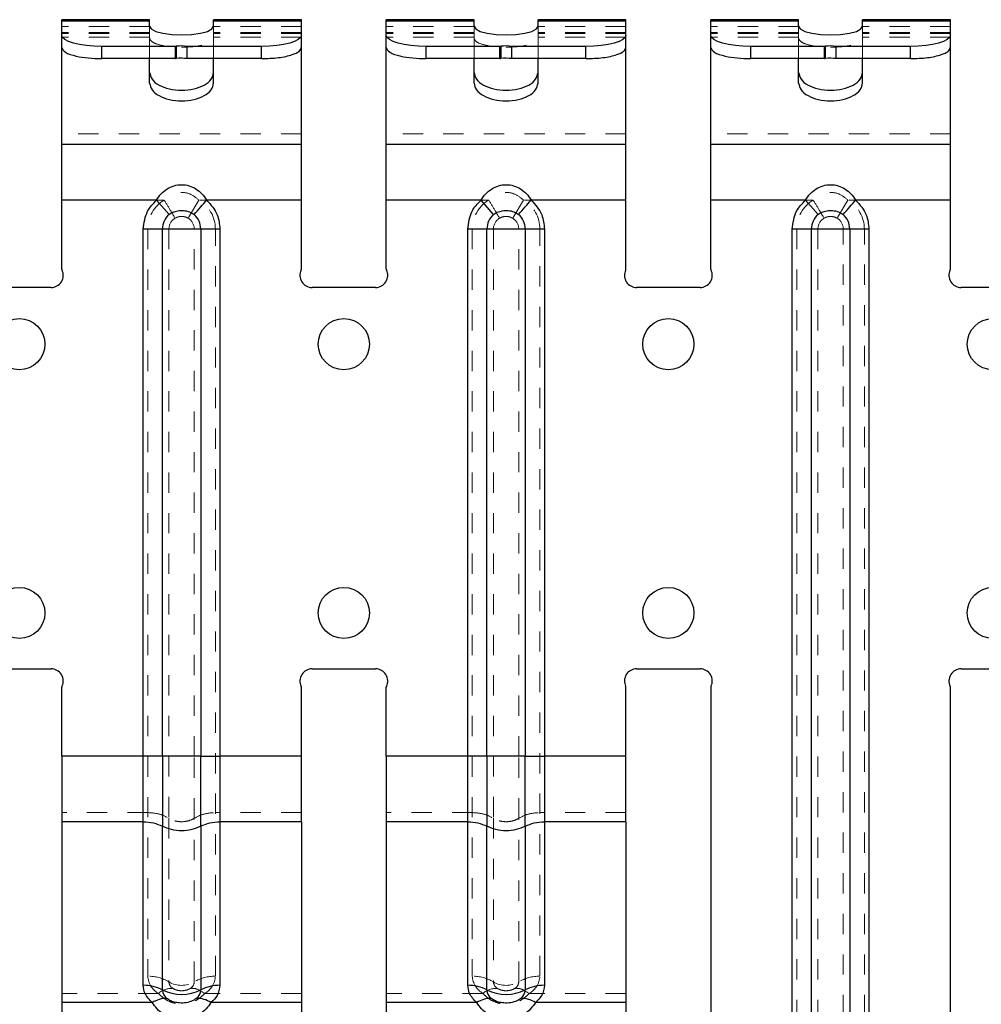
# Model space of a CAD drawing. Header units: inches. Extents: x 1687 to 2505, y -239 to -56.
# Tile 173 of 256: x 1833.86 to 1838.6, y -78.18 to -73.32. Entities that reach past the tile are written whole.
import ezdxf

# ---------------------------------------------------------------- set-up
doc = ezdxf.new("R2010")
doc.units = ezdxf.units.IN
doc.header["$LTSCALE"] = 0.5
doc.header["$MEASUREMENT"] = 0
doc.linetypes.add('HIDDEN', pattern=[0.225, 0.15, -0.075])
doc.layers.add('APP-M-S', color=30, linetype='Continuous')

msp = doc.modelspace()

# ---------------------------------------------------------------- linework, layer by layer
at = {"layer": 'APP-M-S', "linetype": 'Continuous', "lineweight": 25}
for p, q in [((1834.50403, -73.32425), (1834.07096, -73.32425)), ((1834.07096, -74.55383), (1834.07096, -73.32425)), ((1834.50403, -73.33188), (1834.07096, -73.33188)), ((1834.50403, -73.35626), (1834.50403, -73.32425)), ((1835.25206, -73.32425), (1834.81899, -73.32425)), ((1834.81899, -73.35626), (1834.81899, -73.32425)), ((1835.25206, -73.33188), (1834.81899, -73.33188)), ((1835.25206, -74.55383), (1835.25206, -73.32425)), ((1836.10403, -73.32425), (1835.67096, -73.32425)), ((1835.67096, -74.55383), (1835.67096, -73.32425)), ((1836.10403, -73.33188), (1835.67096, -73.33188)), ((1836.10403, -73.35626), (1836.10403, -73.32425)), ((1836.85206, -73.32425), (1836.41899, -73.32425)), ((1836.41899, -73.35626), (1836.41899, -73.32425)), ((1836.85206, -73.33188), (1836.41899, -73.33188)), ((1836.85206, -74.55383), (1836.85206, -73.32425)), ((1837.70403, -73.32425), (1837.27096, -73.32425)), ((1837.27096, -74.55383), (1837.27096, -73.32425)), ((1837.70403, -73.33188), (1837.27096, -73.33188)), ((1837.70403, -73.35626), (1837.70403, -73.32425)), ((1838.45206, -73.32425), (1838.01899, -73.32425)), ((1838.01899, -73.35626), (1838.01899, -73.32425)), ((1838.45206, -73.33188), (1838.01899, -73.33188)), ((1838.45206, -74.55383), (1838.45206, -73.32425)), ((1834.50403, -73.35626), (1834.51174, -73.36967)), ((1834.51174, -73.36967), (1834.53411, -73.38177)), ((1834.53411, -73.38177), (1834.56895, -73.39138)), ((1834.75408, -73.39138), (1834.78892, -73.38177)), ((1834.78892, -73.38177), (1834.81129, -73.36967)), ((1834.81129, -73.36967), (1834.81899, -73.35626)), ((1836.10403, -73.35626), (1836.11174, -73.36967)), ((1836.11174, -73.36967), (1836.13411, -73.38177)), ((1836.13411, -73.38177), (1836.16895, -73.39138)), ((1836.35408, -73.39138), (1836.38892, -73.38177)), ((1836.38892, -73.38177), (1836.41129, -73.36967)), ((1836.41129, -73.36967), (1836.41899, -73.35626)), ((1837.70403, -73.35626), (1837.71174, -73.36967)), ((1837.71174, -73.36967), (1837.73411, -73.38177)), ((1837.73411, -73.38177), (1837.76895, -73.39138)), ((1837.95408, -73.39138), (1837.98892, -73.38177)), ((1837.98892, -73.38177), (1838.01129, -73.36967)), ((1838.01129, -73.36967), (1838.01899, -73.35626)), ((1834.07474, -73.41207), (1834.07096, -73.40149)), ((1834.08595, -73.42225), (1834.07474, -73.41207)), ((1834.10414, -73.43163), (1834.08595, -73.42225)), ((1834.12862, -73.43986), (1834.10414, -73.43163)), ((1834.56895, -73.39138), (1834.61285, -73.39754)), ((1834.61285, -73.39754), (1834.66151, -73.39967)), ((1834.66151, -73.39967), (1834.71018, -73.39754)), ((1834.71018, -73.39754), (1834.75408, -73.39138)), ((1835.21889, -73.43163), (1835.19441, -73.43986)), ((1835.23708, -73.42225), (1835.21889, -73.43163)), ((1835.24828, -73.41207), (1835.23708, -73.42225)), ((1835.25206, -73.40149), (1835.24828, -73.41207)), ((1835.67474, -73.41207), (1835.67096, -73.40149)), ((1835.68595, -73.42225), (1835.67474, -73.41207)), ((1835.70414, -73.43163), (1835.68595, -73.42225)), ((1835.72862, -73.43986), (1835.70414, -73.43163)), ((1836.16895, -73.39138), (1836.21285, -73.39754)), ((1836.21285, -73.39754), (1836.26151, -73.39967)), ((1836.26151, -73.39967), (1836.31018, -73.39754)), ((1836.31018, -73.39754), (1836.35408, -73.39138)), ((1836.81889, -73.43163), (1836.79441, -73.43986)), ((1836.83708, -73.42225), (1836.81889, -73.43163)), ((1836.84828, -73.41207), (1836.83708, -73.42225)), ((1836.85206, -73.40149), (1836.84828, -73.41207)), ((1837.27474, -73.41207), (1837.27096, -73.40149)), ((1837.28595, -73.42225), (1837.27474, -73.41207)), ((1837.30414, -73.43163), (1837.28595, -73.42225)), ((1837.32862, -73.43986), (1837.30414, -73.43163)), ((1837.76895, -73.39138), (1837.81285, -73.39754)), ((1837.81285, -73.39754), (1837.86151, -73.39967)), ((1837.86151, -73.39967), (1837.91018, -73.39754)), ((1837.91018, -73.39754), (1837.95408, -73.39138)), ((1838.41889, -73.43163), (1838.39441, -73.43986)), ((1838.43708, -73.42225), (1838.41889, -73.43163)), ((1838.44828, -73.41207), (1838.43708, -73.42225)), ((1838.45206, -73.40149), (1838.44828, -73.41207)), ((1834.15845, -73.4466), (1834.12862, -73.43986)), ((1834.19248, -73.45162), (1834.15845, -73.4466)), ((1834.22941, -73.45471), (1834.19248, -73.45162)), ((1834.26781, -73.45575), (1834.22941, -73.45471)), ((1834.26781, -73.5163), (1834.26781, -73.45575)), ((1834.631, -73.45575), (1834.26781, -73.45575)), ((1834.631, -73.5163), (1834.631, -73.45575)), ((1834.63536, -73.45547), (1834.63536, -73.51602)), ((1835.05521, -73.45575), (1834.68964, -73.45575)), ((1834.68964, -73.5163), (1834.68964, -73.45575)), ((1835.09362, -73.45471), (1835.05521, -73.45575)), ((1835.05521, -73.5163), (1835.05521, -73.45575)), ((1835.13055, -73.45162), (1835.09362, -73.45471)), ((1835.16458, -73.4466), (1835.13055, -73.45162)), ((1835.19441, -73.43986), (1835.16458, -73.4466)), ((1835.75845, -73.4466), (1835.72862, -73.43986)), ((1835.79248, -73.45162), (1835.75845, -73.4466)), ((1835.82941, -73.45471), (1835.79248, -73.45162)), ((1835.86781, -73.45575), (1835.82941, -73.45471)), ((1835.86781, -73.5163), (1835.86781, -73.45575)), ((1836.231, -73.45575), (1835.86781, -73.45575)), ((1836.231, -73.5163), (1836.231, -73.45575)), ((1836.23536, -73.45547), (1836.23536, -73.51602)), ((1836.65521, -73.45575), (1836.28964, -73.45575)), ((1836.28964, -73.5163), (1836.28964, -73.45575)), ((1836.69362, -73.45471), (1836.65521, -73.45575)), ((1836.65521, -73.5163), (1836.65521, -73.45575)), ((1836.73055, -73.45162), (1836.69362, -73.45471)), ((1836.76458, -73.4466), (1836.73055, -73.45162)), ((1836.79441, -73.43986), (1836.76458, -73.4466)), ((1837.35845, -73.4466), (1837.32862, -73.43986)), ((1837.39248, -73.45162), (1837.35845, -73.4466)), ((1837.42941, -73.45471), (1837.39248, -73.45162)), ((1837.46781, -73.45575), (1837.42941, -73.45471)), ((1837.46781, -73.5163), (1837.46781, -73.45575)), ((1837.831, -73.45575), (1837.46781, -73.45575)), ((1837.831, -73.5163), (1837.831, -73.45575)), ((1837.83536, -73.45547), (1837.83536, -73.51602)), ((1838.25521, -73.45575), (1837.88964, -73.45575)), ((1837.88964, -73.5163), (1837.88964, -73.45575)), ((1838.29362, -73.45471), (1838.25521, -73.45575)), ((1838.25521, -73.5163), (1838.25521, -73.45575)), ((1838.33055, -73.45162), (1838.29362, -73.45471)), ((1838.36458, -73.4466), (1838.33055, -73.45162)), ((1838.39441, -73.43986), (1838.36458, -73.4466)), ((1834.631, -73.5163), (1834.26781, -73.5163)), ((1834.50403, -73.6364), (1834.50403, -73.5163)), ((1835.05521, -73.5163), (1834.68964, -73.5163)), ((1834.81899, -73.6364), (1834.81899, -73.5163)), ((1836.231, -73.5163), (1835.86781, -73.5163)), ((1836.10403, -73.6364), (1836.10403, -73.5163)), ((1836.65521, -73.5163), (1836.28964, -73.5163)), ((1836.41899, -73.6364), (1836.41899, -73.5163)), ((1837.831, -73.5163), (1837.46781, -73.5163)), ((1837.70403, -73.6364), (1837.70403, -73.5163)), ((1838.25521, -73.5163), (1837.88964, -73.5163)), ((1838.01899, -73.6364), (1838.01899, -73.5163)), ((1835.25206, -73.93911), (1834.07096, -73.93911)), ((1836.85206, -73.93911), (1835.67096, -73.93911)), ((1838.45206, -73.93911), (1837.27096, -73.93911)), ((1834.53797, -74.21328), (1834.07096, -74.21328)), ((1834.59974, -74.28478), (1834.53797, -74.21328)), ((1835.25206, -74.21328), (1834.78506, -74.21328)), ((1836.13797, -74.21328), (1835.67096, -74.21328)), ((1836.19974, -74.28478), (1836.13797, -74.21328)), ((1836.85206, -74.21328), (1836.38506, -74.21328)), ((1837.73797, -74.21328), (1837.27096, -74.21328)), ((1837.79974, -74.28478), (1837.73797, -74.21328)), ((1838.45206, -74.21328), (1837.98506, -74.21328)), ((1834.85049, -74.35628), (1834.47254, -74.35628)), ((1834.47254, -78.08444), (1834.47254, -74.35628)), ((1834.56703, -76.95541), (1834.56703, -74.35628)), ((1834.756, -74.35628), (1834.756, -76.95541)), ((1834.85049, -74.35628), (1834.85049, -78.08444)), ((1836.45049, -74.35628), (1836.07254, -74.35628)), ((1836.07254, -78.08444), (1836.07254, -74.35628)), ((1836.16703, -76.95541), (1836.16703, -74.35628)), ((1836.356, -74.35628), (1836.356, -76.95541)), ((1836.45049, -74.35628), (1836.45049, -78.08444)), ((1838.05049, -74.35628), (1837.67254, -74.35628)), ((1837.67254, -78.43182), (1837.67254, -74.35628)), ((1837.76703, -78.43182), (1837.76703, -74.35628)), ((1837.956, -74.35628), (1837.956, -78.43182)), ((1838.05049, -74.35628), (1838.05049, -78.43182)), ((1834.01796, -74.64434), (1833.70506, -74.64434)), ((1835.61796, -74.64434), (1835.30506, -74.64434)), ((1837.21796, -74.64434), (1836.90506, -74.64434)), ((1838.81796, -74.64434), (1838.50506, -74.64434)), ((1833.70506, -76.52434), (1834.01796, -76.52434)), ((1835.30506, -76.52434), (1835.61796, -76.52434)), ((1836.90506, -76.52434), (1837.21796, -76.52434)), ((1838.50506, -76.52434), (1838.81796, -76.52434)), ((1834.07096, -76.95541), (1834.07096, -76.61486)), ((1835.25206, -76.95541), (1835.25206, -76.61486)), ((1835.67096, -76.95541), (1835.67096, -76.61486)), ((1836.85206, -76.95541), (1836.85206, -76.61486)), ((1837.27096, -76.61486), (1837.27096, -78.72764)), ((1838.45206, -76.95541), (1838.45206, -76.61486)), ((1834.47254, -76.95541), (1834.07096, -76.95541)), ((1835.25206, -76.95541), (1834.85049, -76.95541)), ((1836.07254, -76.95541), (1835.67096, -76.95541)), ((1836.85206, -76.95541), (1836.45049, -76.95541)), ((1838.45206, -78.55304), (1838.45206, -76.95541)), ((1834.47254, -77.2779), (1834.07096, -77.2779)), ((1834.07096, -77.2779), (1834.07096, -78.32197)), ((1834.56703, -78.1069), (1834.56703, -77.30036)), ((1834.756, -77.30036), (1834.756, -78.1069)), ((1835.25206, -77.2779), (1834.85049, -77.2779)), ((1835.25206, -77.2779), (1835.25206, -78.32197)), ((1836.07254, -77.2779), (1835.67096, -77.2779)), ((1835.67096, -77.2779), (1835.67096, -78.32197)), ((1836.16703, -78.1069), (1836.16703, -77.30036)), ((1836.356, -77.30036), (1836.356, -78.1069)), ((1836.85206, -77.2779), (1836.45049, -77.2779)), ((1836.85206, -77.2779), (1836.85206, -78.32197)), ((1834.51654, -78.1694), (1834.07096, -78.1694)), ((1835.25206, -78.1694), (1834.80649, -78.1694)), ((1836.11654, -78.1694), (1835.67096, -78.1694)), ((1836.85206, -78.1694), (1836.40649, -78.1694))]:
    msp.add_line(p, q, dxfattribs=at)
at = {"layer": 'APP-M-S', "linetype": 'HIDDEN', "lineweight": 18}
for p, q in [((1834.50403, -73.35791), (1834.07096, -73.35791)), ((1834.50403, -73.38725), (1834.07096, -73.38725)), ((1834.50403, -73.41681), (1834.50403, -73.35626)), ((1834.81899, -73.41681), (1834.81899, -73.35626)), ((1835.25206, -73.35791), (1834.81899, -73.35791)), ((1835.25206, -73.38725), (1834.81899, -73.38725)), ((1836.10403, -73.35791), (1835.67096, -73.35791)), ((1836.10403, -73.38725), (1835.67096, -73.38725)), ((1836.10403, -73.41681), (1836.10403, -73.35626)), ((1836.41899, -73.41681), (1836.41899, -73.35626)), ((1836.85206, -73.35791), (1836.41899, -73.35791)), ((1836.85206, -73.38725), (1836.41899, -73.38725)), ((1837.70403, -73.35791), (1837.27096, -73.35791)), ((1837.70403, -73.38725), (1837.27096, -73.38725)), ((1837.70403, -73.41681), (1837.70403, -73.35626)), ((1838.01899, -73.41681), (1838.01899, -73.35626)), ((1838.45206, -73.35791), (1838.01899, -73.35791)), ((1838.45206, -73.38725), (1838.01899, -73.38725)), ((1834.50403, -73.39243), (1834.07096, -73.39243)), ((1834.50403, -73.41013), (1834.07096, -73.41013)), ((1834.50403, -73.5163), (1834.50403, -73.41681)), ((1835.25206, -73.39243), (1834.81899, -73.39243)), ((1835.25206, -73.41013), (1834.81899, -73.41013)), ((1834.81899, -73.5163), (1834.81899, -73.41681)), ((1836.10403, -73.39243), (1835.67096, -73.39243)), ((1836.10403, -73.41013), (1835.67096, -73.41013)), ((1836.10403, -73.5163), (1836.10403, -73.41681)), ((1836.85206, -73.39243), (1836.41899, -73.39243)), ((1836.85206, -73.41013), (1836.41899, -73.41013)), ((1836.41899, -73.5163), (1836.41899, -73.41681)), ((1837.70403, -73.39243), (1837.27096, -73.39243)), ((1837.70403, -73.41013), (1837.27096, -73.41013)), ((1837.70403, -73.5163), (1837.70403, -73.41681)), ((1838.45206, -73.39243), (1838.01899, -73.39243)), ((1838.45206, -73.41013), (1838.01899, -73.41013)), ((1838.01899, -73.5163), (1838.01899, -73.41681)), ((1835.25206, -73.88688), (1834.07096, -73.88688)), ((1836.85206, -73.88688), (1835.67096, -73.88688)), ((1838.45206, -73.88688), (1837.27096, -73.88688)), ((1834.57592, -74.21328), (1834.07096, -74.21328)), ((1834.74711, -74.21328), (1834.69361, -74.30265)), ((1835.25206, -74.21328), (1834.74711, -74.21328)), ((1836.17592, -74.21328), (1835.67096, -74.21328)), ((1836.34711, -74.21328), (1836.29361, -74.30265)), ((1836.85206, -74.21328), (1836.34711, -74.21328)), ((1837.77592, -74.21328), (1837.27096, -74.21328)), ((1837.94711, -74.21328), (1837.89361, -74.30265)), ((1838.45206, -74.21328), (1837.94711, -74.21328)), ((1834.49485, -74.35628), (1834.82817, -74.35628)), ((1834.49485, -74.35628), (1834.49485, -78.03951)), ((1834.59902, -74.35628), (1834.59902, -76.95541)), ((1834.72401, -76.95541), (1834.72401, -74.35628)), ((1834.82817, -78.03951), (1834.82817, -74.35628)), ((1836.09485, -74.35628), (1836.42817, -74.35628)), ((1836.09485, -74.35628), (1836.09485, -78.03951)), ((1836.19902, -74.35628), (1836.19902, -76.95541)), ((1836.32401, -76.95541), (1836.32401, -74.35628)), ((1836.42817, -78.03951), (1836.42817, -74.35628)), ((1837.69485, -74.35628), (1838.02817, -74.35628)), ((1837.69485, -74.35628), (1837.69485, -78.43182)), ((1837.79902, -74.35628), (1837.79902, -78.43182)), ((1837.92401, -78.43182), (1837.92401, -74.35628)), ((1838.02817, -78.43182), (1838.02817, -74.35628)), ((1834.07096, -76.95541), (1834.49485, -76.95541)), ((1834.82817, -76.95541), (1835.25206, -76.95541)), ((1835.67096, -76.95541), (1836.09485, -76.95541)), ((1836.42817, -76.95541), (1836.85206, -76.95541)), ((1834.49485, -77.23297), (1834.07096, -77.23297)), ((1834.59902, -77.26105), (1834.59902, -78.06759)), ((1834.72401, -78.06759), (1834.72401, -77.26105)), ((1835.25206, -77.23297), (1834.82817, -77.23297)), ((1836.09485, -77.23297), (1835.67096, -77.23297)), ((1836.19902, -77.26105), (1836.19902, -78.06759)), ((1836.32401, -78.06759), (1836.32401, -77.26105)), ((1836.85206, -77.23297), (1836.42817, -77.23297)), ((1834.54713, -78.12447), (1834.07096, -78.12447)), ((1835.25206, -78.12447), (1834.77589, -78.12447)), ((1836.14713, -78.12447), (1835.67096, -78.12447)), ((1836.85206, -78.12447), (1836.37589, -78.12447))]:
    msp.add_line(p, q, dxfattribs=at)
at = {"layer": 'APP-M-S', "linetype": 'Continuous', "lineweight": 25}
for centre in [(1833.86151, -74.9238), (1835.46151, -74.9238), (1837.06151, -74.9238), (1838.66151, -74.9238), (1833.86151, -76.2488), (1835.46151, -76.2488), (1837.06151, -76.2488), (1838.66151, -76.2488)]:
    msp.add_circle(centre, 0.126, dxfattribs=at)
for centre, radius, start, end in [((1834.63108, -73.42243), 0.03332, 269.86057, 277.37605), ((1834.66147, -73.65868), 0.20488, 82.09686, 97.32122), ((1836.23108, -73.42243), 0.03332, 269.86057, 277.37605), ((1836.26147, -73.65868), 0.20488, 82.09686, 97.32122), ((1837.83108, -73.42243), 0.03332, 269.86057, 277.37605), ((1837.86147, -73.65868), 0.20488, 82.09686, 97.32122), ((1834.63108, -73.48298), 0.03332, 269.86057, 277.37605), ((1834.66147, -73.71923), 0.20488, 82.09686, 97.32122), ((1836.23108, -73.48298), 0.03332, 269.86057, 277.37605), ((1836.26147, -73.71923), 0.20488, 82.09686, 97.32122), ((1837.83108, -73.48298), 0.03332, 269.86057, 277.37605), ((1837.86147, -73.71923), 0.20488, 82.09686, 97.32122), ((1834.66151, -74.35628), 0.09449, 130.8249, 180), ((1834.66151, -74.35628), 0.09449, 0, 49.17511), ((1836.26151, -74.35628), 0.09449, 130.8249, 180), ((1836.26151, -74.35628), 0.09449, 0, 49.17511), ((1837.86151, -74.35628), 0.09449, 130.8249, 180), ((1837.86151, -74.35628), 0.09449, 0, 49.17511), ((1834.08096, -74.55383), 0.01, 180, 205.84193), ((1835.24206, -74.55383), 0.01, 334.15807, 0), ((1835.68096, -74.55383), 0.01, 180, 205.84193), ((1836.84206, -74.55383), 0.01, 334.15807, 0), ((1837.28096, -74.55383), 0.01, 180, 205.84193), ((1838.44206, -74.55383), 0.01, 334.15807, 0), ((1834.01796, -74.58434), 0.06, 270, 25.84193), ((1835.30506, -74.58434), 0.06, 154.15807, 270), ((1835.61796, -74.58434), 0.06, 270, 25.84193), ((1836.90506, -74.58434), 0.06, 154.15807, 270), ((1837.21796, -74.58434), 0.06, 270, 25.84193), ((1838.50506, -74.58434), 0.06, 154.15807, 270), ((1834.01796, -76.58434), 0.06, 334.15807, 90), ((1835.30506, -76.58434), 0.06, 90, 205.84193), ((1835.61796, -76.58434), 0.06, 334.15807, 90), ((1836.90506, -76.58434), 0.06, 90, 205.84193), ((1837.21796, -76.58434), 0.06, 334.15807, 90), ((1838.50506, -76.58434), 0.06, 90, 205.84193), ((1834.08096, -76.61486), 0.01, 154.15807, 180), ((1835.24206, -76.61486), 0.01, 0, 25.84193), ((1835.68096, -76.61486), 0.01, 154.15807, 180), ((1836.84206, -76.61486), 0.01, 0, 25.84193), ((1837.28096, -76.61486), 0.01, 154.15807, 180), ((1838.44206, -76.61486), 0.01, 0, 25.84193), ((1834.47444, -78.28638), 0.20195, 62.71251, 90.53991), ((1834.84859, -78.28638), 0.20195, 89.46008, 117.28749), ((1836.07444, -78.28638), 0.20195, 62.71251, 90.53991), ((1836.44859, -78.28638), 0.20195, 89.46008, 117.28749), ((1834.66151, -77.92128), 0.20829, 243.02272, 296.97728), ((1834.62312, -78.10479), 0.05613, 182.15659, 232.59935), ((1834.69991, -78.10479), 0.05613, 307.40065, 357.84341), ((1836.26151, -77.92128), 0.20829, 243.02272, 296.97728), ((1836.22312, -78.10479), 0.05613, 182.15659, 232.59935), ((1836.29991, -78.10479), 0.05613, 307.40065, 357.84341), ((1834.73916, -78.27196), 0.12269, 56.71664, 92.41032), ((1836.33916, -78.27196), 0.12269, 56.71664, 92.41032)]:
    msp.add_arc(centre, radius, start, end, dxfattribs=at)
at = {"layer": 'APP-M-S', "linetype": 'HIDDEN', "lineweight": 18}
for centre, radius, start, end in [((1834.66151, -74.35628), 0.16666, 120.90395, 180), ((1834.66151, -74.35628), 0.16666, 0, 59.09607), ((1836.26151, -74.35628), 0.16666, 120.90395, 180), ((1836.26151, -74.35628), 0.16666, 0, 59.09607), ((1837.86151, -74.35628), 0.16666, 120.90395, 180), ((1837.86151, -74.35628), 0.16666, 0, 59.09607), ((1834.66151, -74.35628), 0.0625, 120.90391, 180), ((1834.66151, -74.35628), 0.0625, 0, 59.09607), ((1836.26151, -74.35628), 0.0625, 120.90391, 180), ((1836.26151, -74.35628), 0.0625, 0, 59.09607), ((1837.86151, -74.35628), 0.0625, 120.90391, 180), ((1837.86151, -74.35628), 0.0625, 0, 59.09607), ((1834.4975, -78.23692), 0.19743, 59.05712, 90.76824), ((1834.59942, -78.03373), 0.10473, 183.16487, 240.04854), ((1834.82553, -78.23692), 0.19743, 89.23176, 120.94288), ((1834.7236, -78.03373), 0.10473, 299.95146, 356.83514), ((1836.0975, -78.23692), 0.19743, 59.05712, 90.76824), ((1836.19942, -78.03373), 0.10473, 183.16487, 240.04854), ((1836.42553, -78.23692), 0.19743, 89.23176, 120.94288), ((1836.3236, -78.03373), 0.10473, 299.95146, 356.83514), ((1834.66151, -77.9615), 0.12313, 239.49765, 300.50235), ((1834.63823, -78.06542), 0.03927, 183.16487, 240.04854), ((1834.6848, -78.06542), 0.03927, 299.95146, 356.83513), ((1836.26151, -77.9615), 0.12313, 239.49765, 300.50235), ((1836.23823, -78.06542), 0.03927, 183.16487, 240.04854), ((1836.2848, -78.06542), 0.03927, 299.95146, 356.83513), ((1834.61355, -78.19959), 0.10027, 87.0999, 131.48052), ((1836.21355, -78.19959), 0.10027, 87.0999, 131.48052)]:
    msp.add_arc(centre, radius, start, end, dxfattribs=at)
for points, knots in [([(1834.50403, -73.41681), (1834.507, -73.42318), (1834.51294, -73.43592), (1834.55512, -73.45018), (1834.60703, -73.4587), (1834.64335, -73.45971), (1834.66151, -73.46022)], [0, 0, 0, 0, 0.279619, 0.5592379, 0.779619, 1, 1, 1, 1]), ([(1834.66151, -73.46022), (1834.68462, -73.4594), (1834.73084, -73.45776), (1834.7826, -73.44614), (1834.81349, -73.43183), (1834.81716, -73.42182), (1834.81899, -73.41681)], [0, 0, 0, 0, 0.279619, 0.5592379, 0.779619, 1, 1, 1, 1]), ([(1836.10403, -73.41681), (1836.107, -73.42318), (1836.11294, -73.43592), (1836.15512, -73.45018), (1836.20703, -73.4587), (1836.24335, -73.45971), (1836.26151, -73.46022)], [0, 0, 0, 0, 0.279619, 0.5592379, 0.779619, 1, 1, 1, 1]), ([(1836.26151, -73.46022), (1836.28462, -73.4594), (1836.33084, -73.45776), (1836.3826, -73.44614), (1836.41349, -73.43183), (1836.41716, -73.42182), (1836.41899, -73.41681)], [0, 0, 0, 0, 0.279619, 0.5592379, 0.779619, 1, 1, 1, 1]), ([(1837.70403, -73.41681), (1837.707, -73.42318), (1837.71294, -73.43592), (1837.75512, -73.45018), (1837.80703, -73.4587), (1837.84335, -73.45971), (1837.86151, -73.46022)], [0, 0, 0, 0, 0.279619, 0.5592379, 0.779619, 1, 1, 1, 1]), ([(1837.86151, -73.46022), (1837.88462, -73.4594), (1837.93084, -73.45776), (1837.9826, -73.44614), (1838.01349, -73.43183), (1838.01716, -73.42182), (1838.01899, -73.41681)], [0, 0, 0, 0, 0.279619, 0.5592379, 0.779619, 1, 1, 1, 1]), ([(1834.74711, -74.21328), (1834.73275, -74.20173), (1834.70471, -74.17918), (1834.65353, -74.17298), (1834.60877, -74.18566), (1834.58703, -74.20393), (1834.57592, -74.21328)], [0, 0, 0, 0, 0.285304, 0.5572938, 0.7736736, 1, 1, 1, 1]), ([(1834.57592, -74.21328), (1834.58694, -74.23169), (1834.60665, -74.26462), (1834.62245, -74.29102), (1834.62941, -74.30265)], [0, 0, 0, 0, 0.559355, 1, 1, 1, 1]), ([(1836.34711, -74.21328), (1836.33275, -74.20173), (1836.30471, -74.17918), (1836.25353, -74.17298), (1836.20877, -74.18566), (1836.18703, -74.20393), (1836.17592, -74.21328)], [0, 0, 0, 0, 0.285304, 0.5572938, 0.7736736, 1, 1, 1, 1]), ([(1836.17592, -74.21328), (1836.18694, -74.23169), (1836.20665, -74.26462), (1836.22245, -74.29102), (1836.22941, -74.30265)], [0, 0, 0, 0, 0.559355, 1, 1, 1, 1]), ([(1837.94711, -74.21328), (1837.93275, -74.20173), (1837.90471, -74.17918), (1837.85353, -74.17298), (1837.80877, -74.18566), (1837.78703, -74.20393), (1837.77592, -74.21328)], [0, 0, 0, 0, 0.285304, 0.5572938, 0.7736736, 1, 1, 1, 1]), ([(1837.77592, -74.21328), (1837.78694, -74.23169), (1837.80665, -74.26462), (1837.82245, -74.29102), (1837.82941, -74.30265)], [0, 0, 0, 0, 0.559355, 1, 1, 1, 1]), ([(1834.69361, -74.30265), (1834.68804, -74.30004), (1834.6766, -74.29468), (1834.65871, -74.29369), (1834.64251, -74.29616), (1834.6337, -74.30053), (1834.62941, -74.30265)], [0, 0, 0, 0, 0.27331745, 0.56183791, 0.78681006, 1, 1, 1, 1]), ([(1836.29361, -74.30265), (1836.28804, -74.30004), (1836.2766, -74.29468), (1836.25871, -74.29369), (1836.24251, -74.29616), (1836.2337, -74.30053), (1836.22941, -74.30265)], [0, 0, 0, 0, 0.27331745, 0.56183791, 0.78681006, 1, 1, 1, 1]), ([(1837.89361, -74.30265), (1837.88804, -74.30004), (1837.8766, -74.29468), (1837.85871, -74.29369), (1837.84251, -74.29616), (1837.8337, -74.30053), (1837.82941, -74.30265)], [0, 0, 0, 0, 0.27331745, 0.56183791, 0.78681006, 1, 1, 1, 1]), ([(1834.59902, -76.95541), (1834.59902, -76.98711), (1834.59902, -77.0505), (1834.59902, -77.15936), (1834.59902, -77.2225), (1834.59902, -77.26105)], [0, 0, 0, 0, 0.2803734, 0.5607468, 1, 1, 1, 1]), ([(1834.72401, -77.26105), (1834.72401, -77.23732), (1834.72401, -77.18986), (1834.72401, -77.0869), (1834.72401, -77.00525), (1834.72401, -76.95541)], [0, 0, 0, 0, 0.2803734, 0.5607468, 1, 1, 1, 1]), ([(1836.19902, -76.95541), (1836.19902, -76.98711), (1836.19902, -77.0505), (1836.19902, -77.15936), (1836.19902, -77.2225), (1836.19902, -77.26105)], [0, 0, 0, 0, 0.2803734, 0.5607468, 1, 1, 1, 1]), ([(1836.32401, -77.26105), (1836.32401, -77.23732), (1836.32401, -77.18986), (1836.32401, -77.0869), (1836.32401, -77.00525), (1836.32401, -76.95541)], [0, 0, 0, 0, 0.2803734, 0.5607468, 1, 1, 1, 1]), ([(1834.54713, -78.12447), (1834.55436, -78.13165), (1834.56849, -78.14572), (1834.5967, -78.16296), (1834.62808, -78.17431), (1834.66151, -78.17826), (1834.69494, -78.17431), (1834.72632, -78.16296), (1834.75453, -78.14572), (1834.76867, -78.13165), (1834.77589, -78.12447)], [0, 0, 0, 0, 0.1325263, 0.2594742, 0.3813038, 0.4999967, 0.6186933, 0.7405209, 0.8674725, 1, 1, 1, 1]), ([(1834.61862, -78.09945), (1834.62141, -78.1011), (1834.62717, -78.1045), (1834.64142, -78.10957), (1834.66151, -78.1124), (1834.68152, -78.10958), (1834.69579, -78.10453), (1834.70156, -78.10113), (1834.70441, -78.09945)], [0, 0, 0, 0, 0.1159185, 0.2394925, 0.499983, 0.7604799, 0.8817026, 1, 1, 1, 1]), ([(1834.77589, -78.12447), (1834.76116, -78.11515), (1834.73483, -78.09849), (1834.71371, -78.09915), (1834.70441, -78.09945)], [0, 0, 0, 0, 0.559355, 1, 1, 1, 1]), ([(1836.14713, -78.12447), (1836.15436, -78.13165), (1836.16849, -78.14572), (1836.1967, -78.16296), (1836.22808, -78.17431), (1836.26151, -78.17826), (1836.29494, -78.17431), (1836.32632, -78.16296), (1836.35453, -78.14572), (1836.36867, -78.13165), (1836.37589, -78.12447)], [0, 0, 0, 0, 0.1325263, 0.2594742, 0.3813038, 0.4999967, 0.6186933, 0.7405209, 0.8674725, 1, 1, 1, 1]), ([(1836.21862, -78.09945), (1836.22141, -78.1011), (1836.22717, -78.1045), (1836.24142, -78.10957), (1836.26151, -78.1124), (1836.28152, -78.10958), (1836.29579, -78.10453), (1836.30156, -78.10113), (1836.30441, -78.09945)], [0, 0, 0, 0, 0.1159185, 0.2394925, 0.499983, 0.7604799, 0.8817026, 1, 1, 1, 1]), ([(1836.37589, -78.12447), (1836.36116, -78.11515), (1836.33483, -78.09849), (1836.31371, -78.09915), (1836.30441, -78.09945)], [0, 0, 0, 0, 0.559355, 1, 1, 1, 1])]:
    msp.add_open_spline(points, degree=3, knots=knots, dxfattribs=at)
at = {"layer": 'APP-M-S', "linetype": 'Continuous', "lineweight": 25}
for points, knots in [([(1834.07096, -73.46204), (1834.07467, -73.47), (1834.0821, -73.48593), (1834.13482, -73.50376), (1834.19971, -73.5144), (1834.24511, -73.51567), (1834.26781, -73.5163)], [0, 0, 0, 0, 0.279619, 0.5592379, 0.779619, 1, 1, 1, 1]), ([(1835.05521, -73.5163), (1835.0841, -73.51528), (1835.14187, -73.51323), (1835.20657, -73.4987), (1835.24519, -73.48081), (1835.24977, -73.4683), (1835.25206, -73.46204)], [0, 0, 0, 0, 0.279619, 0.5592379, 0.779619, 1, 1, 1, 1]), ([(1835.67096, -73.46204), (1835.67467, -73.47), (1835.6821, -73.48593), (1835.73482, -73.50376), (1835.79971, -73.5144), (1835.84511, -73.51567), (1835.86781, -73.5163)], [0, 0, 0, 0, 0.279619, 0.5592379, 0.779619, 1, 1, 1, 1]), ([(1836.65521, -73.5163), (1836.6841, -73.51528), (1836.74187, -73.51323), (1836.80657, -73.4987), (1836.84519, -73.48081), (1836.84977, -73.4683), (1836.85206, -73.46204)], [0, 0, 0, 0, 0.279619, 0.5592379, 0.779619, 1, 1, 1, 1]), ([(1837.27096, -73.46204), (1837.27467, -73.47), (1837.2821, -73.48593), (1837.33482, -73.50376), (1837.39971, -73.5144), (1837.44511, -73.51567), (1837.46781, -73.5163)], [0, 0, 0, 0, 0.279619, 0.5592379, 0.779619, 1, 1, 1, 1]), ([(1838.25521, -73.5163), (1838.2841, -73.51528), (1838.34187, -73.51323), (1838.40657, -73.4987), (1838.44519, -73.48081), (1838.44977, -73.4683), (1838.45206, -73.46204)], [0, 0, 0, 0, 0.279619, 0.5592379, 0.779619, 1, 1, 1, 1]), ([(1834.50403, -73.58417), (1834.5064, -73.5957), (1834.51114, -73.61875), (1834.54755, -73.64806), (1834.5996, -73.66765), (1834.66151, -73.67453), (1834.72341, -73.66765), (1834.77546, -73.64807), (1834.81189, -73.61876), (1834.81662, -73.5957), (1834.81899, -73.58417)], [0, 0, 0, 0, 0.1249971, 0.2499932, 0.3749891, 0.4999855, 0.6249768, 0.7499687, 0.8749647, 1, 1, 1, 1]), ([(1836.10403, -73.58417), (1836.1064, -73.5957), (1836.11114, -73.61875), (1836.14755, -73.64806), (1836.1996, -73.66765), (1836.26151, -73.67453), (1836.32341, -73.66765), (1836.37546, -73.64807), (1836.41189, -73.61876), (1836.41662, -73.5957), (1836.41899, -73.58417)], [0, 0, 0, 0, 0.1249971, 0.2499932, 0.3749891, 0.4999855, 0.6249768, 0.7499687, 0.8749647, 1, 1, 1, 1]), ([(1837.70403, -73.58417), (1837.7064, -73.5957), (1837.71114, -73.61875), (1837.74755, -73.64806), (1837.7996, -73.66765), (1837.86151, -73.67453), (1837.92341, -73.66765), (1837.97546, -73.64807), (1838.01189, -73.61876), (1838.01662, -73.5957), (1838.01899, -73.58417)], [0, 0, 0, 0, 0.1249971, 0.2499932, 0.3749891, 0.4999855, 0.6249768, 0.7499687, 0.8749647, 1, 1, 1, 1]), ([(1834.50403, -73.6364), (1834.5064, -73.64792), (1834.51114, -73.67097), (1834.54755, -73.70028), (1834.5996, -73.71987), (1834.66151, -73.72675), (1834.72341, -73.71987), (1834.77546, -73.70029), (1834.81189, -73.67098), (1834.81662, -73.64792), (1834.81899, -73.6364)], [0, 0, 0, 0, 0.1249971, 0.2499932, 0.3749891, 0.4999855, 0.6249768, 0.7499687, 0.8749647, 1, 1, 1, 1]), ([(1836.10403, -73.6364), (1836.1064, -73.64792), (1836.11114, -73.67097), (1836.14755, -73.70028), (1836.1996, -73.71987), (1836.26151, -73.72675), (1836.32341, -73.71987), (1836.37546, -73.70029), (1836.41189, -73.67098), (1836.41662, -73.64792), (1836.41899, -73.6364)], [0, 0, 0, 0, 0.1249971, 0.2499932, 0.3749891, 0.4999855, 0.6249768, 0.7499687, 0.8749647, 1, 1, 1, 1]), ([(1837.70403, -73.6364), (1837.7064, -73.64792), (1837.71114, -73.67097), (1837.74755, -73.70028), (1837.7996, -73.71987), (1837.86151, -73.72675), (1837.92341, -73.71987), (1837.97546, -73.70029), (1838.01189, -73.67098), (1838.01662, -73.64792), (1838.01899, -73.6364)], [0, 0, 0, 0, 0.1249971, 0.2499932, 0.3749891, 0.4999855, 0.6249768, 0.7499687, 0.8749647, 1, 1, 1, 1]), ([(1834.53797, -74.21328), (1834.54527, -74.20269), (1834.5598, -74.18161), (1834.58958, -74.15732), (1834.62396, -74.14126), (1834.66151, -74.13568), (1834.69906, -74.14126), (1834.73345, -74.15731), (1834.76322, -74.1816), (1834.77776, -74.20269), (1834.78506, -74.21328)], [0, 0, 0, 0, 0.12684659, 0.25261361, 0.37689835, 0.49999519, 0.62306742, 0.74736546, 0.87314197, 1, 1, 1, 1]), ([(1836.13797, -74.21328), (1836.14527, -74.20269), (1836.1598, -74.18161), (1836.18958, -74.15732), (1836.22396, -74.14126), (1836.26151, -74.13568), (1836.29906, -74.14126), (1836.33345, -74.15731), (1836.36322, -74.1816), (1836.37776, -74.20269), (1836.38506, -74.21328)], [0, 0, 0, 0, 0.12684659, 0.25261361, 0.37689835, 0.49999519, 0.62306742, 0.74736546, 0.87314197, 1, 1, 1, 1]), ([(1837.73797, -74.21328), (1837.74527, -74.20269), (1837.7598, -74.18161), (1837.78958, -74.15732), (1837.82396, -74.14126), (1837.86151, -74.13568), (1837.89906, -74.14126), (1837.93345, -74.15731), (1837.96322, -74.1816), (1837.97776, -74.20269), (1837.98506, -74.21328)], [0, 0, 0, 0, 0.12684659, 0.25261361, 0.37689835, 0.49999519, 0.62306742, 0.74736546, 0.87314197, 1, 1, 1, 1]), ([(1834.47254, -74.35628), (1834.47647, -74.32558), (1834.4835, -74.27069), (1834.5213, -74.23084), (1834.53797, -74.21328)], [0, 0, 0, 0, 0.5590895, 1, 1, 1, 1]), ([(1834.72328, -74.28478), (1834.73396, -74.27242), (1834.75304, -74.25034), (1834.77527, -74.22461), (1834.78506, -74.21328)], [0, 0, 0, 0, 0.5594888, 1, 1, 1, 1]), ([(1834.78506, -74.21328), (1834.80571, -74.23631), (1834.84266, -74.27752), (1834.84809, -74.33218), (1834.85049, -74.35628)], [0, 0, 0, 0, 0.5590895, 1, 1, 1, 1]), ([(1836.07254, -74.35628), (1836.07647, -74.32558), (1836.0835, -74.27069), (1836.1213, -74.23084), (1836.13797, -74.21328)], [0, 0, 0, 0, 0.5590895, 1, 1, 1, 1]), ([(1836.32328, -74.28478), (1836.33396, -74.27242), (1836.35304, -74.25034), (1836.37527, -74.22461), (1836.38506, -74.21328)], [0, 0, 0, 0, 0.5594888, 1, 1, 1, 1]), ([(1836.38506, -74.21328), (1836.40571, -74.23631), (1836.44266, -74.27752), (1836.44809, -74.33218), (1836.45049, -74.35628)], [0, 0, 0, 0, 0.5590895, 1, 1, 1, 1]), ([(1837.67254, -74.35628), (1837.67647, -74.32558), (1837.6835, -74.27069), (1837.7213, -74.23084), (1837.73797, -74.21328)], [0, 0, 0, 0, 0.5590895, 1, 1, 1, 1]), ([(1837.92328, -74.28478), (1837.93396, -74.27242), (1837.95304, -74.25034), (1837.97527, -74.22461), (1837.98506, -74.21328)], [0, 0, 0, 0, 0.5594888, 1, 1, 1, 1]), ([(1837.98506, -74.21328), (1838.00571, -74.23631), (1838.04266, -74.27752), (1838.04809, -74.33218), (1838.05049, -74.35628)], [0, 0, 0, 0, 0.5590895, 1, 1, 1, 1]), ([(1834.59974, -74.28478), (1834.60573, -74.28063), (1834.61878, -74.2716), (1834.64346, -74.26536), (1834.67154, -74.26427), (1834.70003, -74.26936), (1834.716, -74.27995), (1834.72328, -74.28478)], [0, 0, 0, 0, 0.1646057, 0.3585252, 0.5678444, 0.8029617, 1, 1, 1, 1]), ([(1836.19974, -74.28478), (1836.20573, -74.28063), (1836.21878, -74.2716), (1836.24346, -74.26536), (1836.27154, -74.26427), (1836.30003, -74.26936), (1836.316, -74.27995), (1836.32328, -74.28478)], [0, 0, 0, 0, 0.1646057, 0.3585252, 0.5678444, 0.8029617, 1, 1, 1, 1]), ([(1837.79974, -74.28478), (1837.80573, -74.28063), (1837.81878, -74.2716), (1837.84346, -74.26536), (1837.87154, -74.26427), (1837.90003, -74.26936), (1837.916, -74.27995), (1837.92328, -74.28478)], [0, 0, 0, 0, 0.1646057, 0.3585252, 0.5678444, 0.8029617, 1, 1, 1, 1]), ([(1834.56703, -76.95541), (1834.56703, -76.99127), (1834.56703, -77.06299), (1834.56703, -77.15776), (1834.56703, -77.23808), (1834.56703, -77.2796), (1834.56703, -77.30036)], [0, 0, 0, 0, 0.2799028, 0.5598056, 0.7799027, 1, 1, 1, 1]), ([(1834.756, -77.30036), (1834.756, -77.27359), (1834.756, -77.22006), (1834.756, -77.12907), (1834.756, -77.03994), (1834.756, -76.98359), (1834.756, -76.95541)], [0, 0, 0, 0, 0.2799028, 0.5598056, 0.7799027, 1, 1, 1, 1]), ([(1836.16703, -76.95541), (1836.16703, -76.99127), (1836.16703, -77.06299), (1836.16703, -77.15776), (1836.16703, -77.23808), (1836.16703, -77.2796), (1836.16703, -77.30036)], [0, 0, 0, 0, 0.2799028, 0.5598056, 0.7799027, 1, 1, 1, 1]), ([(1836.356, -77.30036), (1836.356, -77.27359), (1836.356, -77.22006), (1836.356, -77.12907), (1836.356, -77.03994), (1836.356, -76.98359), (1836.356, -76.95541)], [0, 0, 0, 0, 0.2799028, 0.5598056, 0.7799027, 1, 1, 1, 1]), ([(1834.51654, -78.1694), (1834.50256, -78.15493), (1834.47759, -78.12906), (1834.47408, -78.09808), (1834.47254, -78.08444)], [0, 0, 0, 0, 0.55940125, 1, 1, 1, 1]), ([(1834.85049, -78.08444), (1834.84797, -78.10182), (1834.84346, -78.13289), (1834.8178, -78.15823), (1834.80649, -78.1694)], [0, 0, 0, 0, 0.55940125, 1, 1, 1, 1]), ([(1836.11654, -78.1694), (1836.10256, -78.15493), (1836.07759, -78.12906), (1836.07408, -78.09808), (1836.07254, -78.08444)], [0, 0, 0, 0, 0.55940125, 1, 1, 1, 1]), ([(1836.45049, -78.08444), (1836.44797, -78.10182), (1836.44346, -78.13289), (1836.4178, -78.15823), (1836.40649, -78.1694)], [0, 0, 0, 0, 0.55940125, 1, 1, 1, 1]), ([(1834.58902, -78.14938), (1834.5765, -78.14958), (1834.55411, -78.14993), (1834.52803, -78.16344), (1834.51654, -78.1694)], [0, 0, 0, 0, 0.5594889, 1, 1, 1, 1]), ([(1834.80649, -78.1694), (1834.79903, -78.17994), (1834.78417, -78.20091), (1834.74989, -78.2297), (1834.70833, -78.2503), (1834.66152, -78.25794), (1834.61471, -78.2503), (1834.57314, -78.22971), (1834.53885, -78.20091), (1834.524, -78.17994), (1834.51654, -78.1694)], [0, 0, 0, 0, 0.1277238, 0.2541243, 0.3781551, 0.4999903, 0.6218239, 0.7458703, 0.8722729, 1, 1, 1, 1]), ([(1834.734, -78.14938), (1834.72763, -78.15367), (1834.71346, -78.16321), (1834.68369, -78.17137), (1834.65303, -78.17277), (1834.62563, -78.16792), (1834.60411, -78.16006), (1834.59376, -78.15273), (1834.58902, -78.14938)], [0, 0, 0, 0, 0.159436, 0.3544578, 0.5689473, 0.7323373, 0.8775444, 1, 1, 1, 1]), ([(1836.18902, -78.14938), (1836.1765, -78.14958), (1836.15411, -78.14993), (1836.12803, -78.16344), (1836.11654, -78.1694)], [0, 0, 0, 0, 0.5594889, 1, 1, 1, 1]), ([(1836.40649, -78.1694), (1836.39903, -78.17994), (1836.38417, -78.20091), (1836.34989, -78.2297), (1836.30833, -78.2503), (1836.26152, -78.25794), (1836.21471, -78.2503), (1836.17314, -78.22971), (1836.13885, -78.20091), (1836.124, -78.17994), (1836.11654, -78.1694)], [0, 0, 0, 0, 0.1277238, 0.2541243, 0.3781551, 0.4999903, 0.6218239, 0.7458703, 0.8722729, 1, 1, 1, 1]), ([(1836.334, -78.14938), (1836.32763, -78.15367), (1836.31346, -78.16321), (1836.28369, -78.17137), (1836.25303, -78.17277), (1836.22563, -78.16792), (1836.20411, -78.16006), (1836.19376, -78.15273), (1836.18902, -78.14938)], [0, 0, 0, 0, 0.159436, 0.3544578, 0.5689473, 0.7323373, 0.8775444, 1, 1, 1, 1])]:
    msp.add_open_spline(points, degree=3, knots=knots, dxfattribs=at)
for points in [[(1834.07096, -76.95541), (1834.07096, -76.98534), (1834.07096, -77.04521), (1834.07096, -77.13126), (1834.07096, -77.2113), (1834.07096, -77.2557), (1834.07096, -77.2779)], [(1834.56703, -76.95541), (1834.55255, -76.95541), (1834.52361, -76.95541), (1834.48956, -76.95541), (1834.47254, -76.95541)], [(1834.756, -76.95541), (1834.74153, -76.95541), (1834.71259, -76.95541), (1834.66151, -76.95541), (1834.61044, -76.95541), (1834.5815, -76.95541), (1834.56703, -76.95541)], [(1834.756, -76.95541), (1834.77047, -76.95541), (1834.79941, -76.95541), (1834.83346, -76.95541), (1834.85049, -76.95541)], [(1835.25206, -77.2779), (1835.25206, -77.2557), (1835.25206, -77.2113), (1835.25206, -77.13126), (1835.25206, -77.04521), (1835.25206, -76.98534), (1835.25206, -76.95541)], [(1835.67096, -76.95541), (1835.67096, -76.98534), (1835.67096, -77.04521), (1835.67096, -77.13126), (1835.67096, -77.2113), (1835.67096, -77.2557), (1835.67096, -77.2779)], [(1836.16703, -76.95541), (1836.15255, -76.95541), (1836.12361, -76.95541), (1836.08956, -76.95541), (1836.07254, -76.95541)], [(1836.356, -76.95541), (1836.34153, -76.95541), (1836.31259, -76.95541), (1836.26151, -76.95541), (1836.21044, -76.95541), (1836.1815, -76.95541), (1836.16703, -76.95541)], [(1836.356, -76.95541), (1836.37047, -76.95541), (1836.39941, -76.95541), (1836.43346, -76.95541), (1836.45049, -76.95541)], [(1836.85206, -77.2779), (1836.85206, -77.2557), (1836.85206, -77.2113), (1836.85206, -77.13126), (1836.85206, -77.04521), (1836.85206, -76.98534), (1836.85206, -76.95541)], [(1834.47254, -77.2779), (1834.48956, -77.27891), (1834.52361, -77.28093), (1834.55255, -77.29388), (1834.56703, -77.30036)], [(1834.756, -77.30036), (1834.74153, -77.3067), (1834.71259, -77.31936), (1834.66151, -77.32456), (1834.61044, -77.31936), (1834.5815, -77.3067), (1834.56703, -77.30036)], [(1834.756, -77.30036), (1834.77047, -77.29388), (1834.79941, -77.28093), (1834.83346, -77.27891), (1834.85049, -77.2779)], [(1836.07254, -77.2779), (1836.08956, -77.27891), (1836.12361, -77.28093), (1836.15255, -77.29388), (1836.16703, -77.30036)], [(1836.356, -77.30036), (1836.34153, -77.3067), (1836.31259, -77.31936), (1836.26151, -77.32456), (1836.21044, -77.31936), (1836.1815, -77.3067), (1836.16703, -77.30036)], [(1836.356, -77.30036), (1836.37047, -77.29388), (1836.39941, -77.28093), (1836.43346, -77.27891), (1836.45049, -77.2779)]]:
    msp.add_open_spline(points, degree=3, dxfattribs=at)
at = {"layer": 'APP-M-S', "linetype": 'HIDDEN', "lineweight": 18}
for points in [[(1834.49485, -76.95541), (1834.51401, -76.95541), (1834.55233, -76.95541), (1834.58345, -76.95541), (1834.59902, -76.95541)], [(1834.59902, -76.95541), (1834.60835, -76.95541), (1834.62703, -76.95541), (1834.66151, -76.95541), (1834.696, -76.95541), (1834.71467, -76.95541), (1834.72401, -76.95541)], [(1834.82817, -76.95541), (1834.80902, -76.95541), (1834.7707, -76.95541), (1834.73957, -76.95541), (1834.72401, -76.95541)], [(1836.09485, -76.95541), (1836.11401, -76.95541), (1836.15233, -76.95541), (1836.18345, -76.95541), (1836.19902, -76.95541)], [(1836.19902, -76.95541), (1836.20835, -76.95541), (1836.22703, -76.95541), (1836.26151, -76.95541), (1836.296, -76.95541), (1836.31467, -76.95541), (1836.32401, -76.95541)], [(1836.42817, -76.95541), (1836.40902, -76.95541), (1836.3707, -76.95541), (1836.33957, -76.95541), (1836.32401, -76.95541)], [(1834.49485, -77.23297), (1834.51401, -77.23426), (1834.55233, -77.23683), (1834.58345, -77.25298), (1834.59902, -77.26105)], [(1834.72401, -77.26105), (1834.71467, -77.26578), (1834.696, -77.27525), (1834.66151, -77.27922), (1834.62703, -77.27525), (1834.60835, -77.26578), (1834.59902, -77.26105)], [(1834.72401, -77.26105), (1834.73957, -77.25298), (1834.7707, -77.23683), (1834.80902, -77.23426), (1834.82817, -77.23297)], [(1836.09485, -77.23297), (1836.11401, -77.23426), (1836.15233, -77.23683), (1836.18345, -77.25298), (1836.19902, -77.26105)], [(1836.32401, -77.26105), (1836.31467, -77.26578), (1836.296, -77.27525), (1836.26151, -77.27922), (1836.22703, -77.27525), (1836.20835, -77.26578), (1836.19902, -77.26105)], [(1836.32401, -77.26105), (1836.33957, -77.25298), (1836.3707, -77.23683), (1836.40902, -77.23426), (1836.42817, -77.23297)]]:
    msp.add_open_spline(points, degree=3, dxfattribs=at)

doc.saveas('drawing.dxf')
